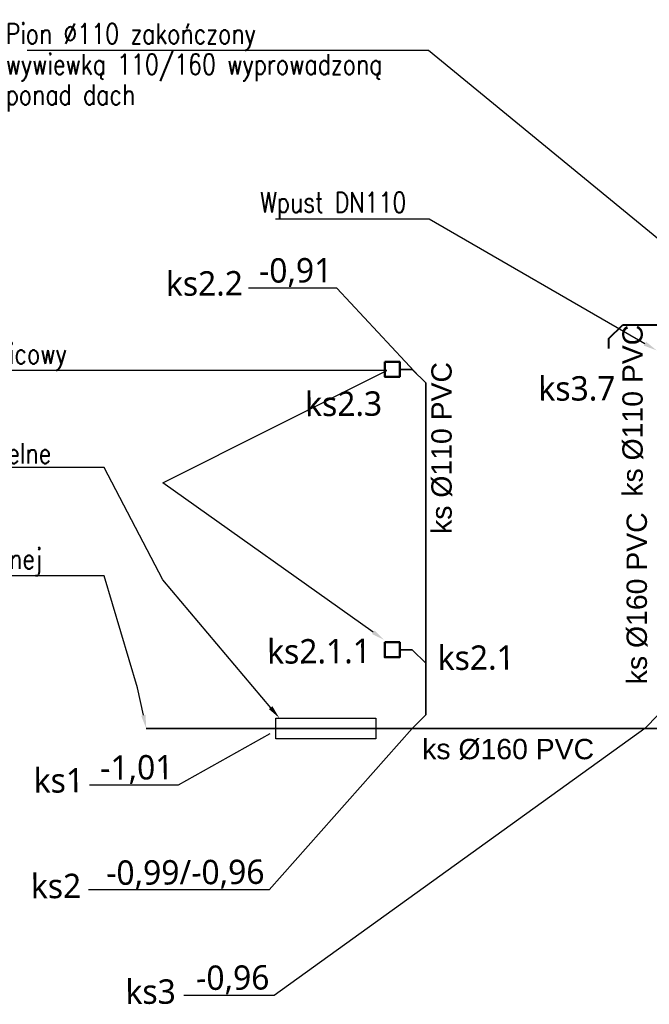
# Model space of a CAD drawing. Header units: millimetres. Extents: x 293871 to 335272, y 34548 to 100072.
# Tile 4 of 19: x 306089 to 310738, y 46140 to 53409. Entities that reach past the tile are written whole.
import ezdxf
from ezdxf import colors
from ezdxf.entities.mleader import LeaderData, LeaderLine
from ezdxf.enums import TextEntityAlignment as Align
from ezdxf.math import Vec2, Vec3

# ---------------------------------------------------------------- set-up
doc = ezdxf.new("R2010")
doc.units = ezdxf.units.MM
for name, color, linetype, lineweight in [('__B_OPIS', 10, 'Continuous', 25), ('AK_KAN SANITARNA', 34, 'Continuous', 50), ('IS - KS - opis', 7, 'Continuous', 15), ('w_ks', 34, 'Continuous', 35), ('w_ks_proj.', 30, 'Continuous', 40)]:
    doc.layers.add(name, color=color, linetype=linetype, lineweight=lineweight)
doc.layers.add('Linie_odn', color=11, linetype='Continuous')
doc.layers.add('Teksty', color=11, linetype='Continuous')
doc.styles.add('ARAL', font='arial.ttf', dxfattribs={"height": 20})
doc.styles.add('GENERATED_STYLE_5', font='trebucit.ttf')
doc.styles.add('STYL1', font='SIMPLEX.SHX', dxfattribs={"width": 0.8})

msp = doc.modelspace()

# ---------------------------------------------------------------- linework, layer by layer
at = {"layer": '__B_OPIS'}
msp.add_lwpolyline([(307980.72961, 48252.74623), (308717.75634, 48252.74623), (308717.75634, 48099.34375), (307980.72961, 48099.34375)], close=True, dxfattribs=at)
at = {"layer": 'AK_KAN SANITARNA'}
for points in [[(308784.73484, 50882.25676), (308894.73484, 50882.25676), (308894.73484, 50772.25676), (308784.73484, 50772.25676)], [(308784.73484, 48812.25676), (308894.73484, 48812.25676), (308894.73484, 48702.25676), (308784.73484, 48702.25676)]]:
    msp.add_lwpolyline(points, close=True, dxfattribs=at)
at = {"layer": 'Linie_odn', "lineweight": -3}
for points in [[(309036.57212, 50777.25676), (308431.77545, 51426.24354), (307778.29116, 51426.24354)], [(308986.57212, 48176.04499), (307931.29935, 46984.48212), (306597.0889, 46984.48212)], [(307934.85068, 48135.33279), (307258.97688, 47756.57763), (306605.49258, 47756.57763)], [(310703.52414, 48176.04499), (307967.59025, 46204.49959), (307300.48502, 46204.49959)]]:
    msp.add_lwpolyline(points, dxfattribs=at)
at = {"layer": 'w_ks'}
for p, q in [((308894.73484, 50827.25676), (308986.57212, 50827.25676)), ((309086.57212, 50727.25676), (308986.57212, 50827.25676)), ((309086.57212, 50727.25676), (309086.57212, 48276.04499)), ((308894.73484, 48757.25676), (308986.57212, 48757.25676)), ((308986.57212, 48757.25676), (309086.57212, 48657.25676)), ((308986.57212, 48176.04499), (309086.57212, 48276.04499)), ((310703.52414, 48176.04499), (310803.52414, 48276.04499)), ((307023.48783, 48176.04499), (317156.95646, 48176.04499)), ((308675.48523, 48176.04499), (308739.73484, 48176.04499))]:
    msp.add_line(p, q, dxfattribs=at)
at = {"layer": 'w_ks_proj.'}
for p, q in [((310438.77218, 51054.72937), (310538.77218, 51154.72937)), ((311625.19504, 51154.72937), (310538.77218, 51154.72937)), ((310438.77218, 50981.25204), (310438.77218, 51054.72937))]:
    msp.add_line(p, q, dxfattribs=at)

# ---------------------------------------------------------------- texts
at = {"layer": 'IS - KS - opis', "lineweight": 18, "ltscale": 45, "style": 'ARAL'}
for s, p in [('ks Ø110 PVC  ', (310688.79981, 49887.25144)), ('ks Ø110 PVC  ', (309278.459, 49612.27934)), ('ks Ø160 PVC  ', (310720.06563, 48502.4629))]:
    msp.add_text(s, height=150, rotation=90, dxfattribs=at).set_placement(p)
msp.add_text('ks Ø160 PVC  ', height=150, dxfattribs=at).set_placement((309060.87909, 47948.97065))
at = {"layer": 'Teksty', "lineweight": -3, "style": 'GENERATED_STYLE_5'}
for s, p in [('-0,91', (308397.6502, 51470.54924, 8982)), ('ks2.2', (307737.83381, 51373.58041, 8982)), ('ks3.7', (310487.92743, 50598.85821, 8982)), ('ks2.3', (308765.45177, 50485.32448, 8982)), ('ks2.1.1', (308682.17701, 48659.05801, 8982)), ('ks2.1', (309744.52928, 48610.96556, 8982)), ('-1,01', (307224.85162, 47800.88333, 8982)), ('ks1', (306565.03523, 47703.9145, 8982)), ('-0,99/-0,96', (307897.1741, 47028.78782, 8982)), ('ks2', (306543.87579, 46924.23995, 8982)), ('-0,96', (307933.46499, 46248.80528, 8982)), ('ks3', (307242.45795, 46144.25742, 8982))]:
    msp.add_text(s, height=180, rotation=0.381758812, dxfattribs=at).set_placement(p, align=Align.RIGHT)

# ---------------------------------------------------------------- leaders
at = {"layer": '__B_OPIS'}
ml = msp.add_multileader_mtext('Standard', dxfattribs=at)
ml.set_content('{\\Fsimplex.shx|c1;}Pion %%C110 zakończony \\Pwywiewką 110/160 wyprowadzoną \\Pponad dach', color=256, style='STYL1')
ml.set_leader_properties(color=256)
ml.build(insert=Vec2(0, 0))
ml.multileader.update_dxf_attribs({"has_text_frame": 1, "text_left_attachment_type": 6, "text_right_attachment_type": 6, "text_top_attachment_type": 0, "text_bottom_attachment_type": 0, "dogleg_length": 0.1, "arrow_head_size": 100})
ctx = ml.context
ctx.base_point, ctx.char_height, ctx.arrow_head_size, ctx.landing_gap_size, ctx.plane_origin = Vec3(305885.18333, 53180.42171), 150, 100, 100, Vec3(241820.57429, 93693.41258)
ctx.left_attachment, ctx.right_attachment, ctx.attachment_type = 6, 6, 2
notes = []
notes.append((ctx, [(0, (1, 1, 0), (309108.14047, 53180.42171), (-1, 0), 0.1, [(1, [(311694.78048, 51056.73715)], 256, [])])]))
ctx.mtext.insert, ctx.mtext.line_spacing_factor, ctx.mtext.flow_direction = Vec3(305985.18333, 53380.42171), 0.9, 5
ml = msp.add_multileader_mtext('Standard', dxfattribs=at)
ml.set_content('{\\Fsimplex.shx|c1;Wpust DN110}', color=256, style='STYL1')
ml.set_leader_properties(color=256)
ml.build(insert=Vec2(0, 0))
ml.multileader.update_dxf_attribs({"has_text_frame": 1, "text_left_attachment_type": 6, "text_right_attachment_type": 6, "text_top_attachment_type": 0, "text_bottom_attachment_type": 0, "dogleg_length": 0.1, "arrow_head_size": 100})
ctx = ml.context
ctx.base_point, ctx.char_height, ctx.arrow_head_size, ctx.landing_gap_size, ctx.plane_origin = Vec3(307763.73414, 51935.9956), 150, 100, 100, Vec3(241824.83939, 93032.05726)
ctx.left_attachment, ctx.right_attachment, ctx.attachment_type = 6, 6, 2
notes.append((ctx, [(0, (1, 1, 0), (309112.40557, 51935.9956), (-1, 0), 0.1, [(1, [(310792.32989, 50966.99875)], 256, [])])]))
ctx.mtext.insert, ctx.mtext.line_spacing_factor, ctx.mtext.flow_direction = Vec3(307863.73414, 52135.9956), 0.9, 5
ml = msp.add_multileader_mtext('Standard', dxfattribs=at)
ml.set_content('{\\Fsimplex.shx|c1;Wpust prysznicowy }', color=256, style='STYL1')
ml.set_leader_properties(color=256)
ml.build(insert=Vec2(0, 0))
ml.multileader.update_dxf_attribs({"has_text_frame": 1, "text_left_attachment_type": 6, "text_right_attachment_type": 6, "text_top_attachment_type": 0, "text_bottom_attachment_type": 0, "dogleg_length": 0.1, "arrow_head_size": 100})
ctx = ml.context
ctx.base_point, ctx.char_height, ctx.arrow_head_size, ctx.landing_gap_size, ctx.plane_origin = Vec3(304839.25262, 50817.92613), 150, 100, 100, Vec3(239426.07215, 91913.98779)
ctx.left_attachment, ctx.right_attachment, ctx.attachment_type = 6, 6, 2
notes.append((ctx, [(0, (1, 1, 0), (306713.63833, 50817.92613), (-1, 0), 0.1, [(1, [(308781.74426, 48828.90827), (307146.76131, 49989.22136), (308800.80226, 50817.92613)], 256, [])])]))
ctx.mtext.insert, ctx.mtext.line_spacing_factor, ctx.mtext.flow_direction = Vec3(304939.25262, 51017.92613), 0.9, 5
ml = msp.add_multileader_mtext('Standard', dxfattribs=at)
ml.set_content('{\\Fsimplex.shx|c1;Przejście wodo i gazoszczelne\\PRura osłonowa %%C250}', color=256, style='STYL1')
ml.set_leader_properties(color=256)
ml.build(insert=Vec2(0, 0))
ml.multileader.update_dxf_attribs({"has_text_frame": 1, "text_left_attachment_type": 6, "text_right_attachment_type": 6, "text_top_attachment_type": 0, "text_bottom_attachment_type": 0, "dogleg_length": 0.1, "arrow_head_size": 100})
ctx = ml.context
ctx.base_point, ctx.char_height, ctx.arrow_head_size, ctx.landing_gap_size, ctx.plane_origin = Vec3(303747.82405, 50102.36166), 150, 100, 100, Vec3(239426.07215, 91198.42333)
ctx.left_attachment, ctx.right_attachment, ctx.attachment_type = 6, 6, 2
notes.append((ctx, [(0, (1, 1, 0), (306713.63833, 50102.36166), (-1, 0), 0.1, [(0, [(308006.86743, 48252.74623), (307146.76131, 49273.65689)], 256, [])])]))
ctx.mtext.insert, ctx.mtext.line_spacing_factor, ctx.mtext.flow_direction = Vec3(303847.82405, 50282.36166), 0.9, 5
ml = msp.add_multileader_mtext('Standard', dxfattribs=at)
ml.set_content('{\\Fsimplex.shx|c1;Proj.instalacja kanalizacji sanitarnej\\Pna terenie wg PZT }', color=256, style='STYL1')
ml.set_leader_properties(color=256)
ml.build(insert=Vec2(0, 0))
ml.multileader.update_dxf_attribs({"has_text_frame": 1, "text_left_attachment_type": 6, "text_right_attachment_type": 6, "text_top_attachment_type": 0, "text_bottom_attachment_type": 0, "dogleg_length": 0.1, "arrow_head_size": 100})
ctx = ml.context
ctx.base_point, ctx.char_height, ctx.arrow_head_size, ctx.landing_gap_size, ctx.plane_origin = Vec3(303222.10976, 49304.00461), 150, 100, 100, Vec3(239426.07215, 90400.06628)
ctx.left_attachment, ctx.right_attachment, ctx.attachment_type = 6, 6, 2
notes.append((ctx, [(0, (1, 1, 0), (306713.63833, 49304.00461), (-1, 0), 0.1, [(0, [(307023.93137, 48176.04499), (306957.90776, 48475.29985)], 256, [])])]))
ctx.mtext.insert, ctx.mtext.line_spacing_factor, ctx.mtext.flow_direction = Vec3(303322.10976, 49504.00461), 0.9, 5
for ctx, leaders in notes:
    for number, flags, end, landing, length, lines in leaders:
        leader = LeaderData()
        leader.index, (leader.has_last_leader_line, leader.has_dogleg_vector, leader.attachment_direction) = number, flags
        leader.last_leader_point, leader.dogleg_vector, leader.dogleg_length = Vec3(end), Vec3(landing), length
        for number, points, colour, breaks in lines:
            line = LeaderLine()
            line.index, line.vertices, line.color, line.breaks = number, Vec3.list(points), colors.encode_raw_color(colour), breaks
            leader.lines.append(line)
        ctx.leaders.append(leader)

doc.saveas('drawing.dxf')
